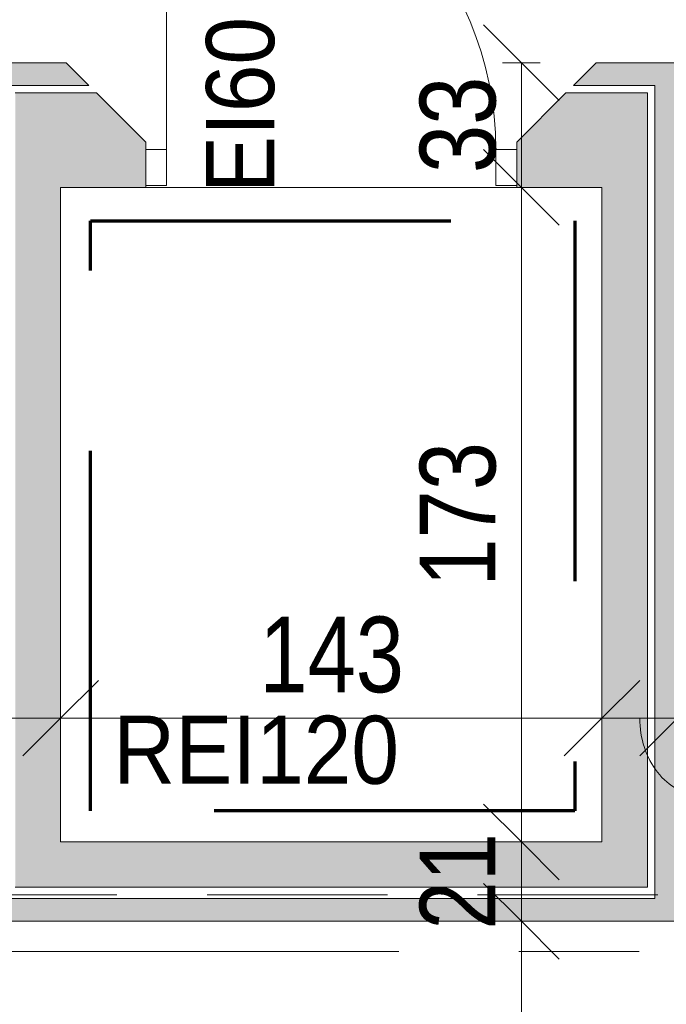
# Model space of a CAD drawing. Header units: centimetres. Extents: x -1737 to 22393, y -8842 to 3838.
# Tile 45 of 65: x -313 to -143, y 874 to 1135. Entities that reach past the tile are written whole.
import ezdxf

# ---------------------------------------------------------------- set-up
doc = ezdxf.new("R2010")
doc.units = ezdxf.units.CM
for name, pattern in [('Długa kreska', [142.875, 95.25, -47.625]), ('Oś', [222.25, 127, -31.75, 31.75, -31.75]), ('Ukryte', [71.438, 47.625, -23.813])]:
    doc.linetypes.add(name, pattern=pattern)
for name, color, linetype, lineweight in [('A-ANNO-DIMS', 211, 'Continuous', 13), ('A-ANNO-DIMS-100', 211, 'Continuous', 13), ('A-DETL', 90, 'Continuous', 9), ('A-DETL-GENF', 92, 'Continuous', 9), ('A-DETL-HDLN', 90, 'Ukryte', 9), ('A-DETL-MEDM', 33, 'Continuous', 13), ('A-DOOR', 31, 'Continuous', 13), ('A-FLOR', 192, 'Continuous', 13), ('A-WALL', 113, 'Continuous', 13), ('A-WALL-PATT', 111, 'Continuous', 13), ('G-ANNO-TEXT', 231, 'Continuous', 13), ('S-GRID', 1, 'Continuous', 13)]:
    doc.layers.add(name, color=color, linetype=linetype, lineweight=lineweight)
doc.styles.add('Arial', font='arial.ttf', dxfattribs={"width": 0.9, "height": 18})
doc.styles.add('Arial Narrow_2', font='ARIALN.TTF', dxfattribs={"height": 20})
doc.dimstyles.new('Diagonal_1_100__0__wewnętrzne', dxfattribs={"dimscale": 30.48, "dimtxt": 20.468619, "dimasz": 0.656168, "dimexe": 0.164042, "dimexo": 0.0625, "dimgap": 0.032808, "dimtad": 1, "dimdec": 0, "dimdsep": 46, "dimtxsty": 'Arial Narrow_2', "dimblk1": 'OBLIQUE', "dimblk2": 'OBLIQUE', "dimsah": 1, "dimcen": 0.09, "dimazin": 0, "dimtfac": 1, "dimtdec": 4, "dimtix": 1, "dimtmove": 0, "dimatfit": 3, "dimfxl": 0, "dimtvp": 1, "dimtolj": 1, "dimtzin": 0, "dimarcsym": 0})
doc.dimstyles.new('Diagonal_1_100__0__wewnętrzne_1', dxfattribs={"dimscale": 30.48, "dimtxt": 20.468619, "dimasz": 0.656168, "dimexe": 0.164042, "dimexo": 0.0625, "dimgap": 0.032808, "dimtad": 1, "dimdec": 0, "dimdsep": 46, "dimtxsty": 'Arial Narrow_2', "dimblk1": 'OBLIQUE', "dimblk2": 'OBLIQUE', "dimsah": 1, "dimcen": 0.09, "dimazin": 0, "dimtfac": 1, "dimtdec": 4, "dimtix": 1, "dimtmove": 1, "dimatfit": 3, "dimfxl": 0, "dimtvp": 1, "dimtolj": 1, "dimtzin": 0, "dimarcsym": 0})
doc.dimstyles.new('Diagonal_1_100__0__wewnętrzne_2', dxfattribs={"dimscale": 30.48, "dimtxt": 20.468619, "dimasz": 0.656168, "dimexe": 0.164042, "dimexo": 0.0625, "dimgap": 0.032808, "dimtad": 1, "dimdec": 0, "dimdsep": 46, "dimtxsty": 'Arial Narrow_2', "dimblk1": 'OBLIQUE', "dimblk2": 'OBLIQUE', "dimsah": 1, "dimcen": 0.09, "dimazin": 0, "dimtfac": 1, "dimtdec": 4, "dimtix": 1, "dimtmove": 2, "dimatfit": 3, "dimfxl": 0, "dimtvp": 1, "dimtolj": 1, "dimtzin": 0, "dimarcsym": 0})

# ---------------------------------------------------------------- blocks, each defined once
blk = doc.blocks.new('DRZWI 1S - automatyczna etykieta - Drzwi 87 _winda_-2252195-3_piętro I __3_90 m_ - stan projektowany')
at = {"layer": 'A-DETL-GENF'}
for p, q in [((-49, 12), (-43.5, 12)), ((-49, 2.5), (-49, 12)), ((-43.5, 12), (-43.5, 2.5)), ((43.5, 12), (49, 12)), ((43.5, 2.5), (43.5, 12)), ((49, 12), (49, 2.5)), ((-43.5, 2.5), (-49, 2.5)), ((49, 2.5), (43.5, 2.5))]:
    blk.add_line(p, q, dxfattribs=at)
at = {"layer": 'A-DETL-MEDM', "lineweight": 9}
for p, q in [((-49, 2.5), (-49, 12)), ((-49, 12), (-43.5, 12)), ((-43.5, 12), (-43.5, 2.5)), ((43.5, 12), (43.5, 2.5)), ((49, 12), (43.5, 12)), ((49, 2.5), (49, 12)), ((-43.5, 2.5), (-49, 2.5)), ((43.5, 2.5), (49, 2.5))]:
    blk.add_line(p, q, dxfattribs=at)
at = {"layer": 'A-DOOR', "lineweight": 9}
blk.add_line((43.5, 2.5), (43.5, -84.5), dxfattribs=at)
blk.add_arc((43.5, 2.5), 87, 180, 270, dxfattribs=at)
blk = doc.blocks.new('DIMBLOCK46-3_piętro I __3_90 m_ - stan projektowany')
at = {"layer": 'A-ANNO-DIMS-100', "transparency": 16777216}
for p, q in [((-372.62, 950.03), (-362.62, 960.03)), ((-302.62, 950.03), (-292.62, 960.03)), ((-372.62, 955.03), (-372.62, 945.03)), ((-372.62, 950.03), (-372.62, 955.03)), ((-302.62, 955.03), (-302.62, 945.03)), ((-302.62, 950.03), (-302.62, 955.03)), ((-372.62, 950.03), (-382.62, 940.03)), ((-372.62, 950.03), (-302.62, 950.03)), ((-302.62, 950.03), (-312.62, 940.03))]:
    blk.add_line(p, q, dxfattribs=at)
at = {"layer": 'A-ANNO-DIMS-100', "color": 0, "transparency": 16777216, "insert": (-350.29, 976.88), "char_height": 20, "width": 30.4105, "attachment_point": 1, "line_spacing_factor": 0.974696, "style": 'Arial Narrow_2'}
blk.add_mtext('70', dxfattribs=at)
blk = doc.blocks.new('_Oblique')
at = {"color": 0, "linetype": 'ByBlock', "lineweight": -2}
blk.add_line((-0.5, -0.5), (0.5, 0.5), dxfattribs=at)
blk = doc.blocks.new('DIMBLOCK47-3_piętro I __3_90 m_ - stan projektowany')
at = {"layer": 'A-ANNO-DIMS-100', "transparency": 16777216}
for p, q in [((-302.62, 950.03), (-292.62, 960.03)), ((-159.62, 950.03), (-149.62, 960.03)), ((-302.62, 955.03), (-302.62, 945.03)), ((-302.62, 950.03), (-302.62, 955.03)), ((-159.62, 955.03), (-159.62, 945.03)), ((-159.62, 950.03), (-159.62, 955.03)), ((-302.62, 950.03), (-312.62, 940.03)), ((-302.62, 950.03), (-159.62, 950.03)), ((-159.62, 950.03), (-169.62, 940.03))]:
    blk.add_line(p, q, dxfattribs=at)
at = {"layer": 'A-ANNO-DIMS-100', "color": 0, "transparency": 16777216, "insert": (-250.13, 976.88), "char_height": 20, "width": 45.6158, "attachment_point": 1, "line_spacing_factor": 0.974696, "style": 'Arial Narrow_2'}
blk.add_mtext('143', dxfattribs=at)
blk = doc.blocks.new('DIMBLOCK48-3_piętro I __3_90 m_ - stan projektowany')
at = {"layer": 'A-ANNO-DIMS-100', "transparency": 16777216}
for p, q in [((-159.62, 950.03), (-149.62, 960.03)), ((-139.62, 950.03), (-129.62, 960.03)), ((-159.62, 955.03), (-159.62, 945.03)), ((-159.62, 950.03), (-159.62, 955.03)), ((-139.62, 955.03), (-139.62, 945.03)), ((-139.62, 950.03), (-139.62, 955.03)), ((-159.62, 950.03), (-169.62, 940.03)), ((-159.62, 950.03), (-139.62, 950.03)), ((-139.62, 950.03), (-149.62, 940.03))]:
    blk.add_line(p, q, dxfattribs=at)
blk.add_ellipse((-133.6, 950.03), major_axis=(0, 20.23), ratio=0.792267, start_param=1.570796, end_param=3.141593, dxfattribs=at)
at = {"layer": 'A-ANNO-DIMS-100', "color": 0, "transparency": 16777216, "insert": (-133.6, 939.41), "char_height": 20, "width": 30.4105, "attachment_point": 1, "line_spacing_factor": 0.974696, "style": 'Arial Narrow_2'}
blk.add_mtext('20', dxfattribs=at)
blk = doc.blocks.new('DIMBLOCK49-3_piętro I __3_90 m_ - stan projektowany')
at = {"layer": 'A-ANNO-DIMS-100', "transparency": 16777216}
for p, q in [((-139.62, 950.03), (-129.62, 960.03)), ((34.38, 950.03), (44.38, 960.03)), ((-139.62, 955.03), (-139.62, 945.03)), ((-139.62, 950.03), (-139.62, 955.03)), ((34.38, 955.03), (34.38, 945.03)), ((34.38, 950.03), (34.38, 955.03)), ((-139.62, 950.03), (-149.62, 940.03)), ((-139.62, 950.03), (34.38, 950.03)), ((34.38, 950.03), (24.38, 940.03))]:
    blk.add_line(p, q, dxfattribs=at)
at = {"layer": 'A-ANNO-DIMS-100', "color": 0, "transparency": 16777216, "insert": (-53.76, 976.88), "char_height": 20, "width": 45.6158, "attachment_point": 1, "line_spacing_factor": 0.974696, "style": 'Arial Narrow_2'}
blk.add_mtext('174', dxfattribs=at)
blk = doc.blocks.new('DIMBLOCK211-3_piętro I __3_90 m_ - stan projektowany')
at = {"layer": 'A-ANNO-DIMS-100', "transparency": 16777216}
for p, q in [((-180.9, 896.33), (-190.9, 906.33)), ((-185.9, 896.33), (-175.9, 896.33)), ((-180.9, 896.33), (-185.9, 896.33)), ((-180.9, 419.33), (-180.9, 896.33)), ((-180.9, 896.33), (-170.9, 886.33)), ((-180.9, 419.33), (-190.9, 429.33)), ((-185.9, 419.33), (-175.9, 419.33)), ((-180.9, 419.33), (-185.9, 419.33)), ((-180.9, 419.33), (-170.9, 409.33))]:
    blk.add_line(p, q, dxfattribs=at)
at = {"layer": 'A-ANNO-DIMS-100', "color": 0, "transparency": 16777216, "insert": (-207.75, 638.82), "char_height": 20, "width": 45.6158, "attachment_point": 1, "rotation": 90, "line_spacing_factor": 0.974696, "style": 'Arial Narrow_2'}
blk.add_mtext('477', dxfattribs=at)
blk = doc.blocks.new('DIMBLOCK212-3_piętro I __3_90 m_ - stan projektowany')
at = {"layer": 'A-ANNO-DIMS-100', "transparency": 16777216}
for p, q in [((-180.9, 917.33), (-190.9, 927.33)), ((-185.9, 917.33), (-175.9, 917.33)), ((-180.9, 917.33), (-185.9, 917.33)), ((-180.9, 896.33), (-180.9, 917.33)), ((-180.9, 917.33), (-170.9, 907.33)), ((-180.9, 896.33), (-190.9, 906.33)), ((-185.9, 896.33), (-175.9, 896.33)), ((-180.9, 896.33), (-185.9, 896.33)), ((-180.9, 896.33), (-170.9, 886.33))]:
    blk.add_line(p, q, dxfattribs=at)
at = {"layer": 'A-ANNO-DIMS-100', "color": 0, "transparency": 16777216, "insert": (-207.75, 894.15), "char_height": 20, "width": 30.4105, "attachment_point": 1, "rotation": 90, "line_spacing_factor": 0.974696, "style": 'Arial Narrow_2'}
blk.add_mtext('21', dxfattribs=at)
blk = doc.blocks.new('DIMBLOCK213-3_piętro I __3_90 m_ - stan projektowany')
at = {"layer": 'A-ANNO-DIMS-100', "transparency": 16777216}
for p, q in [((-180.9, 1090.33), (-190.9, 1100.33)), ((-185.9, 1090.33), (-175.9, 1090.33)), ((-180.9, 1090.33), (-185.9, 1090.33)), ((-180.9, 917.33), (-180.9, 1090.33)), ((-180.9, 1090.33), (-170.9, 1080.33)), ((-180.9, 917.33), (-190.9, 927.33)), ((-185.9, 917.33), (-175.9, 917.33)), ((-180.9, 917.33), (-185.9, 917.33)), ((-180.9, 917.33), (-170.9, 907.33))]:
    blk.add_line(p, q, dxfattribs=at)
at = {"layer": 'A-ANNO-DIMS-100', "color": 0, "transparency": 16777216, "insert": (-207.75, 984.82), "char_height": 20, "width": 45.6158, "attachment_point": 1, "rotation": 90, "line_spacing_factor": 0.974696, "style": 'Arial Narrow_2'}
blk.add_mtext('173', dxfattribs=at)
blk = doc.blocks.new('DIMBLOCK214-3_piętro I __3_90 m_ - stan projektowany')
at = {"layer": 'A-ANNO-DIMS-100', "transparency": 16777216}
for p, q in [((-180.9, 1123.33), (-190.9, 1133.33)), ((-185.9, 1123.33), (-175.9, 1123.33)), ((-180.9, 1123.33), (-185.9, 1123.33)), ((-180.9, 1090.33), (-180.9, 1123.33)), ((-180.9, 1123.33), (-170.9, 1113.33)), ((-180.9, 1090.33), (-190.9, 1100.33)), ((-185.9, 1090.33), (-175.9, 1090.33)), ((-180.9, 1090.33), (-185.9, 1090.33)), ((-180.9, 1090.33), (-170.9, 1080.33))]:
    blk.add_line(p, q, dxfattribs=at)
at = {"layer": 'A-ANNO-DIMS-100', "color": 0, "transparency": 16777216, "insert": (-207.75, 1094.15), "char_height": 20, "width": 30.4105, "attachment_point": 1, "rotation": 90, "line_spacing_factor": 0.974696, "style": 'Arial Narrow_2'}
blk.add_mtext('33', dxfattribs=at)
blk = doc.blocks.new('DIMBLOCK246-3_piętro I __3_90 m_ - stan projektowany')
at = {"layer": 'A-ANNO-DIMS-100', "transparency": 16777216}
for p, q in [((-125.27, 896.33), (-135.27, 906.33)), ((-130.27, 896.33), (-120.27, 896.33)), ((-125.27, 896.33), (-130.27, 896.33)), ((-125.27, 746.79), (-125.27, 896.33)), ((-125.27, 896.33), (-115.27, 886.33)), ((-125.27, 746.79), (-135.27, 756.79)), ((-120.27, 746.79), (-130.27, 746.79)), ((-125.27, 746.79), (-115.27, 736.79)), ((-125.27, 746.79), (-120.27, 746.79))]:
    blk.add_line(p, q, dxfattribs=at)
at = {"layer": 'A-ANNO-DIMS-100', "color": 0, "transparency": 16777216, "insert": (-152.12, 802.55), "char_height": 20, "width": 45.6158, "attachment_point": 1, "rotation": 90, "line_spacing_factor": 0.974696, "style": 'Arial Narrow_2'}
blk.add_mtext('150', dxfattribs=at)

msp = doc.modelspace()

# ---------------------------------------------------------------- hatches: boundary and pattern name
at = {"layer": 'A-WALL-PATT'}
h = msp.add_hatch(color=9, dxfattribs=at)
h.paths.add_polyline_path([(-295.12, 1117.33), (-301.12, 1123.33), (-316.62, 1123.33), (-316.62, 1117.33), (-302.62, 1117.33)], flags=0)
h.paths.add_polyline_path([(-145.62, 1117.33), (-145.62, 1123.33), (-161.12, 1123.33), (-167.12, 1117.33), (-147.62, 1117.33)], flags=0)
for points in [[(-139.62, 902.33), (-139.62, 1123.33), (-145.62, 1123.33), (-145.62, 902.33)], [(-302.62, 917.33), (-302.62, 1115.33), (-314.62, 1115.33), (-314.62, 917.33)], [(-147.62, 917.33), (-147.62, 1115.33), (-159.62, 1115.33), (-159.62, 917.33)], [(-259.78, 905.33), (-147.62, 905.33), (-147.62, 917.33), (-314.62, 917.33), (-314.62, 905.33), (-289.26, 905.33)], [(-314.62, 896.33), (-139.62, 896.33), (-139.62, 902.33), (-316.62, 902.33), (-316.62, 896.33)]]:
    msp.add_hatch(color=9, dxfattribs=at).paths.add_polyline_path(points, flags=0)
h = msp.add_hatch(color=9, dxfattribs=at)
h.paths.add_polyline_path([(-182.12, 1090.33), (-159.62, 1090.33), (-159.62, 1115.33), (-169.12, 1115.33), (-182.12, 1102.33), (-182.12, 1090.83)], flags=0)
h.paths.add_polyline_path([(-280.12, 1090.33), (-280.12, 1102.33), (-293.12, 1115.33), (-302.62, 1115.33), (-302.62, 1090.33)], flags=0)

# ---------------------------------------------------------------- linework, layer by layer
at = {"layer": 'A-DETL', "linetype": 'Długa kreska', "lineweight": 70}
for p, q in [((-294.76, 1081.49), (-166.76, 1081.49)), ((-294.76, 925.49), (-294.76, 1081.49)), ((-166.76, 1081.49), (-166.76, 925.49)), ((-166.76, 925.49), (-294.76, 925.49))]:
    msp.add_line(p, q, dxfattribs=at)
at = {"layer": 'A-DETL-HDLN'}
msp.add_line((-1192.62, 903.33), (1167.38, 903.33), dxfattribs=at)
msp.add_line((-1192.62, 903.33), (1167.38, 903.33), dxfattribs=at)
at = {"layer": 'A-FLOR', "lineweight": 9}
msp.add_line((-280.12, 1090.33), (-182.12, 1090.33), dxfattribs=at)
at = {"layer": 'A-WALL', "lineweight": 9}
for p, q in [((-301.12, 1123.33), (-372.62, 1123.33)), ((-295.12, 1117.33), (-301.12, 1123.33)), ((-161.12, 1123.33), (-167.12, 1117.33)), ((-120.12, 1123.33), (-161.12, 1123.33)), ((-316.62, 1117.33), (-295.12, 1117.33)), ((-167.12, 1117.33), (-145.62, 1117.33)), ((-145.62, 1117.33), (-145.62, 902.33)), ((-293.12, 1115.33), (-314.62, 1115.33)), ((-280.12, 1102.33), (-293.12, 1115.33)), ((-169.12, 1115.33), (-182.12, 1102.33)), ((-147.62, 1115.33), (-169.12, 1115.33)), ((-147.62, 905.33), (-147.62, 1115.33)), ((-280.12, 1100.33), (-280.12, 1102.33)), ((-182.12, 1102.33), (-182.12, 1100.33)), ((-280.12, 1090.33), (-280.12, 1090.83)), ((-182.12, 1090.83), (-182.12, 1090.33)), ((-302.62, 917.33), (-302.62, 1090.33)), ((-302.62, 1090.33), (-280.12, 1090.33)), ((-182.12, 1090.33), (-159.62, 1090.33)), ((-159.62, 1090.33), (-159.62, 917.33)), ((-159.62, 917.33), (-302.62, 917.33)), ((-314.62, 905.33), (-147.62, 905.33)), ((-145.62, 902.33), (-316.62, 902.33)), ((-399.62, 896.33), (-32.62, 896.33))]:
    msp.add_line(p, q, dxfattribs=at)
at = {"layer": 'S-GRID', "linetype": 'Oś'}
msp.add_line((1342.46, 888.33), (-1368.76, 888.33), dxfattribs=at)

# ---------------------------------------------------------------- block references
at = {"layer": 'A-DOOR', "lineweight": 9, "rotation": 180}
msp.add_blockref('DRZWI 1S - automatyczna etykieta - Drzwi 87 _winda_-2252195-3_piętro I __3_90 m_ - stan projektowany', (-231.12, 1102.83), dxfattribs=at)

# ---------------------------------------------------------------- texts
at = {"layer": 'G-ANNO-TEXT', "color": 1, "insert": (-264.2, 1088.86), "char_height": 18, "width": 46.2681, "attachment_point": 1, "rotation": 90, "line_spacing_factor": 0.936439, "style": 'Arial'}
msp.add_mtext('\\pxt6.35,12.7,19.05,25.4,31.75,38.1,44.45,50.8,57.15,63.5,69.85,76.2,82.55,88.9,95.25,101.6,107.95,114.3,120.65,127,133.35,139.7,146.05,152.4,158.75,165.1,171.45,177.8,184.15,190.5,196.85,203.2;{EI60}', dxfattribs=at)
at = {"layer": 'G-ANNO-TEXT', "color": 1, "insert": (-288.7, 950.67), "char_height": 18, "width": 75.1743, "attachment_point": 1, "line_spacing_factor": 0.936439, "style": 'Arial'}
msp.add_mtext('\\pxt6.35,12.7,19.05,25.4,31.75,38.1,44.45,50.8,57.15,63.5,69.85,76.2,82.55,88.9,95.25,101.6,107.95,114.3,120.65,127,133.35,139.7,146.05,152.4,158.75,165.1,171.45,177.8,184.15,190.5,196.85,203.2;{REI120}', dxfattribs=at)

# ---------------------------------------------------------------- dimensions: what is measured, and where the dimension line sits
at = {"layer": 'A-ANNO-DIMS'}
for base, p1, p2, angle, override, picture, middle in [((-180.9, 1123.33), (-185.9, 1090.33), (-185.9, 1123.33), 90, {"dimpost": '<>', "dimfxl": 33}, 'DIMBLOCK214-3_piętro I __3_90 m_ - stan projektowany', (-192.11, 1106.83)), ((-180.9, 1090.33), (-185.9, 917.33), (-185.9, 1090.33), 90, {"dimpost": '<>', "dimfxl": 173}, 'DIMBLOCK213-3_piętro I __3_90 m_ - stan projektowany', (-192.11, 1003.83)), ((-302.62, 950.03), (-372.62, 955.03), (-302.62, 955.03), 0, {"dimpost": '<>', "dimfxl": 70}, 'DIMBLOCK46-3_piętro I __3_90 m_ - stan projektowany', (-337.62, 961.24)), ((-159.62, 950.03), (-302.62, 955.03), (-159.62, 955.03), 0, {"dimpost": '<>', "dimfxl": 143}, 'DIMBLOCK47-3_piętro I __3_90 m_ - stan projektowany', (-231.12, 961.24)), ((-180.9, 917.33), (-185.9, 896.33), (-185.9, 917.33), 90, {"dimpost": '<>', "dimfxl": 21}, 'DIMBLOCK212-3_piętro I __3_90 m_ - stan projektowany', (-191.94, 906.83)), ((-180.9, 896.33), (-185.9, 419.33), (-185.9, 896.33), 90, {"dimpost": '<>', "dimfxl": 477}, 'DIMBLOCK211-3_piętro I __3_90 m_ - stan projektowany', (-191.9, 657.83)), ((-125.27, 896.33), (-120.27, 746.79), (-130.27, 896.33), 90, {"dimpost": '<>', "dimfxl": 149.868894}, 'DIMBLOCK246-3_piętro I __3_90 m_ - stan projektowany', (-136.48, 821.56))]:
    dim = msp.add_linear_dim(base=base, p1=p1, p2=p2, angle=angle, dimstyle='Diagonal_1_100__0__wewnętrzne', override=override, dxfattribs=at)
    dim.commit()
    dim.dimension.update_dxf_attribs({"geometry": picture, "text_midpoint": middle})
for base, p1, p2, dimstyle, override, picture, middle in [((34.38, 950.03), (-139.62, 955.03), (34.38, 955.03), 'Diagonal_1_100__0__wewnętrzne_2', {"dimpost": '<>', "dimfxl": 174}, 'DIMBLOCK49-3_piętro I __3_90 m_ - stan projektowany', (-30.95, 963.54)), ((-139.62, 950.03), (-159.62, 955.03), (-139.62, 955.03), 'Diagonal_1_100__0__wewnętrzne_1', {"dimpost": '<>', "dimfxl": 20}, 'DIMBLOCK48-3_piętro I __3_90 m_ - stan projektowany', (-118.39, 926.07))]:
    dim = msp.add_linear_dim(base=base, p1=p1, p2=p2, angle=0, dimstyle=dimstyle, override=override, dxfattribs=at)
    dim.commit()
    dim.dimension.update_dxf_attribs({"geometry": picture, "text_midpoint": middle, "dimtype": 160})

doc.saveas('drawing.dxf')
